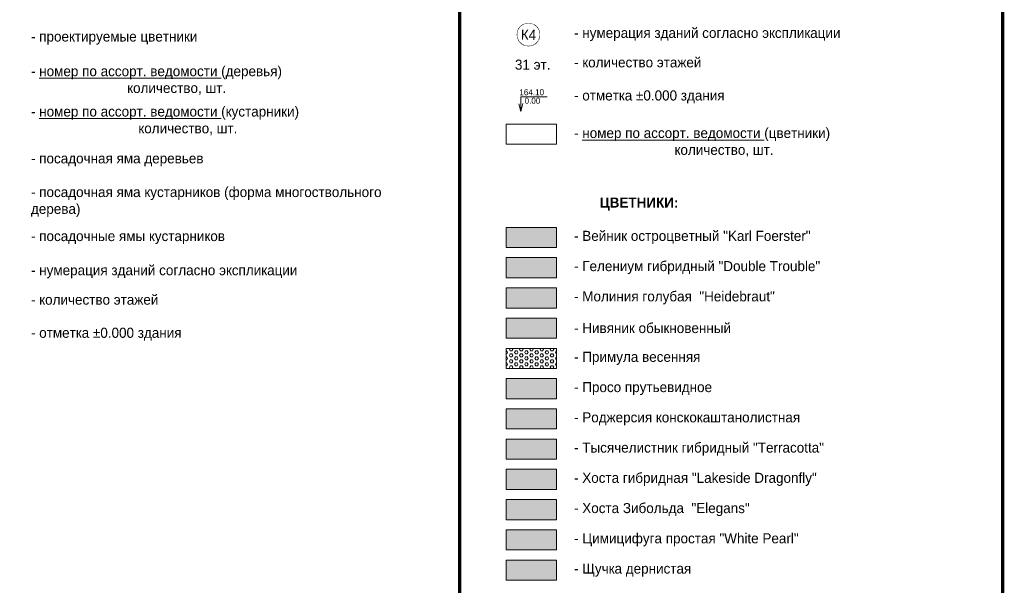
# Model space of a CAD drawing. Header units: metres. Extents: x 4385 to 11928, y 17253 to 36963.
# Tile 247 of 256: x 7784 to 7930, y 18672 to 18756. Entities that reach past the tile are written whole.
import ezdxf
from ezdxf.enums import TextEntityAlignment as Align

# ---------------------------------------------------------------- set-up
doc = ezdxf.new("R2010")
doc.units = ezdxf.units.M
doc.layers.add('ОЗЕЛ_Ботаническая_Р$0$ГП_рамка', color=7, linetype='Continuous', lineweight=15, true_color=0x000000)
doc.layers.add('ОЗЕЛ_Ботаническая_Р$0$ГП_текст_здан_номера_500', color=7, linetype='Continuous', lineweight=5, true_color=0x000000)
doc.layers.add('ОЗЕЛ_Ботаническая_Р$0$Озел_цветники', color=7, linetype='Continuous', lineweight=0)
doc.styles.add('ОЗЕЛ_Ботаническая_Р$0$GENERATED_STYLE_1', font='GOTHIC.TTF')

# ---------------------------------------------------------------- blocks, each defined once
blk = doc.blocks.new('ОЗЕЛ_Ботаническая_Р$0$П(2018)-170801_Пятницкое_ГП(к)$0$Индекс_номер дома')
at = {"layer": 'ОЗЕЛ_Ботаническая_Р$0$ГП_текст_здан_номера_500'}
blk.add_lwpolyline([(2.15, -4.46), (2.55, -4.25), (2.92, -4), (3.27, -3.72), (3.6, -3.41), (3.89, -3.07), (4.16, -2.71), (4.39, -2.32), (4.58, -1.92), (4.74, -1.5), (4.86, -1.06), (4.94, -0.62), (4.98, -0.17), (4.98, 0.28), (4.94, 0.72), (4.86, 1.16), (4.74, 1.6), (4.58, 2.02), (4.39, 2.42), (4.16, 2.81), (3.89, 3.17), (3.6, 3.51), (3.27, 3.82), (2.92, 4.1), (2.55, 4.35), (2.15, 4.56), (1.74, 4.74), (1.31, 4.88), (0.87, 4.98), (0.43, 5.04), (-0.02, 5.06), (-0.47, 5.04), (-0.92, 4.98), (-1.35, 4.88), (-1.78, 4.74), (-2.19, 4.56), (-2.59, 4.35), (-2.96, 4.1), (-3.32, 3.82), (-3.64, 3.51), (-3.94, 3.17), (-4.2, 2.81), (-4.43, 2.42), (-4.63, 2.02), (-4.78, 1.6), (-4.9, 1.16), (-4.98, 0.72), (-5.02, 0.28), (-5.02, -0.17), (-4.98, -0.62), (-4.9, -1.06), (-4.78, -1.5), (-4.63, -1.92), (-4.43, -2.32), (-4.2, -2.71), (-3.94, -3.07), (-3.64, -3.41), (-3.32, -3.72), (-2.96, -4), (-2.59, -4.25), (-2.19, -4.46), (-1.78, -4.64), (-1.35, -4.78), (-0.92, -4.88), (-0.47, -4.94), (-0.02, -4.96), (-0.02, -4.96), (0.43, -4.94), (0.87, -4.88), (1.31, -4.78), (1.74, -4.64)], close=True, dxfattribs=at)
at = {"layer": 'ОЗЕЛ_Ботаническая_Р$0$ГП_текст_здан_номера_500', "style": 'ОЗЕЛ_Ботаническая_Р$0$GENERATED_STYLE_1'}
blk.add_attdef('№ДОМА', text='', height=4, dxfattribs=at).set_placement((-0.02, -0.01), align=Align.MIDDLE_CENTER)
blk.add_wipeout([(2.15, -4.46), (2.55, -4.25), (2.92, -4), (3.27, -3.72), (3.6, -3.41), (3.89, -3.07), (4.16, -2.71), (4.39, -2.32), (4.58, -1.92), (4.74, -1.5), (4.86, -1.06), (4.94, -0.62), (4.98, -0.17), (4.98, 0.28), (4.94, 0.72), (4.86, 1.16), (4.74, 1.6), (4.58, 2.02), (4.39, 2.42), (4.16, 2.81), (3.89, 3.17), (3.6, 3.51), (3.27, 3.82), (2.92, 4.1), (2.55, 4.35), (2.15, 4.56), (1.74, 4.74), (1.31, 4.88), (0.87, 4.98), (0.43, 5.04), (-0.02, 5.06), (-0.47, 5.04), (-0.92, 4.98), (-1.35, 4.88), (-1.78, 4.74), (-2.19, 4.56), (-2.59, 4.35), (-2.96, 4.1), (-3.32, 3.82), (-3.64, 3.51), (-3.94, 3.17), (-4.2, 2.81), (-4.43, 2.42), (-4.63, 2.02), (-4.78, 1.6), (-4.9, 1.16), (-4.98, 0.72), (-5.02, 0.28), (-5.02, -0.17), (-4.98, -0.62), (-4.9, -1.06), (-4.78, -1.5), (-4.63, -1.92), (-4.43, -2.32), (-4.2, -2.71), (-3.94, -3.07), (-3.64, -3.41), (-3.32, -3.72), (-2.96, -4), (-2.59, -4.25), (-2.19, -4.46), (-1.78, -4.64), (-1.35, -4.78), (-0.92, -4.88), (-0.47, -4.94), (-0.02, -4.96), (-0.02, -4.96), (0.43, -4.94), (0.87, -4.88), (1.31, -4.78), (1.74, -4.64)]).dxf.layer = 'ОЗЕЛ_Ботаническая_Р$0$ГП_текст_здан_номера_500'
blk = doc.blocks.new('ОЗЕЛ_Ботаническая_Р')
at = {"layer": 'ОЗЕЛ_Ботаническая_Р$0$Озел_цветники', "true_color": 0xd4ce8c}
h = blk.add_hatch(color=53, dxfattribs=at)
h.dxf.hatch_style = 1
h.paths.add_polyline_path([(7856.02, 18724.95), (7863.52, 18724.95), (7863.52, 18721.95), (7856.02, 18721.95)])
at = {"layer": 'ОЗЕЛ_Ботаническая_Р$0$Озел_цветники', "true_color": 0xf8d731}
h = blk.add_hatch(color=40, dxfattribs=at)
h.dxf.hatch_style = 1
h.paths.add_polyline_path([(7856.02, 18720.45), (7863.52, 18720.45), (7863.52, 18717.45), (7856.02, 18717.45)])
at = {"layer": 'ОЗЕЛ_Ботаническая_Р$0$Озел_цветники', "true_color": 0x7ca500}
h = blk.add_hatch(color=64, dxfattribs=at)
h.dxf.hatch_style = 1
h.paths.add_polyline_path([(7856.02, 18715.95), (7863.52, 18715.95), (7863.52, 18712.95), (7856.02, 18712.95)])
at = {"layer": 'ОЗЕЛ_Ботаническая_Р$0$Озел_цветники', "true_color": 0xe6debc}
h = blk.add_hatch(color=254, dxfattribs=at)
h.dxf.hatch_style = 1
h.paths.add_polyline_path([(7856.02, 18711.45), (7863.52, 18711.45), (7863.52, 18708.45), (7856.02, 18708.45)])
at = {"layer": 'ОЗЕЛ_Ботаническая_Р$0$Озел_цветники', "true_color": 0x000000}
h = blk.add_hatch(dxfattribs=at)
h.set_pattern_fill('HEX', color=18, scale=0.08)
h.set_pattern_definition([(0, (85.7325, 2.03086), (0, 0.439940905), [0.254, -0.508]), (120, (85.7325, 2.03086), (-0.381, -0.219970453), [0.254, -0.508]), (60, (85.9865, 2.03086), (-0.381, 0.219970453), [0.254, -0.508])])
h.paths.add_polyline_path([(7856.02, 18706.95), (7863.52, 18706.95), (7863.52, 18703.95), (7856.02, 18703.95)])
at = {"layer": 'ОЗЕЛ_Ботаническая_Р$0$Озел_цветники', "true_color": 0x9e993d}
h = blk.add_hatch(color=55, dxfattribs=at)
h.dxf.hatch_style = 1
h.paths.add_polyline_path([(7856.02, 18702.45), (7863.52, 18702.45), (7863.52, 18699.45), (7856.02, 18699.45)])
at = {"layer": 'ОЗЕЛ_Ботаническая_Р$0$Озел_цветники', "true_color": 0xffcf9e}
h = blk.add_hatch(color=31, dxfattribs=at)
h.dxf.hatch_style = 1
h.paths.add_polyline_path([(7856.02, 18697.95), (7863.52, 18697.95), (7863.52, 18694.95), (7856.02, 18694.95)])
at = {"layer": 'ОЗЕЛ_Ботаническая_Р$0$Озел_цветники'}
h = blk.add_hatch(color=40, dxfattribs=at)
h.dxf.hatch_style = 1
h.paths.add_polyline_path([(7856.02, 18693.45), (7863.52, 18693.45), (7863.52, 18690.45), (7856.02, 18690.45)])
at = {"layer": 'ОЗЕЛ_Ботаническая_Р$0$Озел_цветники', "true_color": 0xa4db00}
h = blk.add_hatch(color=62, dxfattribs=at)
h.dxf.hatch_style = 1
h.paths.add_polyline_path([(7856.02, 18688.95), (7863.52, 18688.95), (7863.52, 18685.95), (7856.02, 18685.95)])
at = {"layer": 'ОЗЕЛ_Ботаническая_Р$0$Озел_цветники'}
h = blk.add_hatch(color=133, dxfattribs=at)
h.dxf.hatch_style = 1
h.paths.add_polyline_path([(7856.02, 18684.45), (7863.52, 18684.45), (7863.52, 18681.45), (7856.02, 18681.45)])
at = {"layer": 'ОЗЕЛ_Ботаническая_Р$0$Озел_цветники', "true_color": 0x9898cc}
h = blk.add_hatch(color=253, dxfattribs=at)
h.dxf.hatch_style = 1
h.paths.add_polyline_path([(7856.02, 18679.95), (7863.52, 18679.95), (7863.52, 18676.95), (7856.02, 18676.95)])
at = {"layer": 'ОЗЕЛ_Ботаническая_Р$0$Озел_цветники', "true_color": 0xab8854}
h = blk.add_hatch(color=45, dxfattribs=at)
h.dxf.hatch_style = 1
h.paths.add_polyline_path([(7856.02, 18675.45), (7863.52, 18675.45), (7863.52, 18672.45), (7856.02, 18672.45)])
at = {"layer": 'ОЗЕЛ_Ботаническая_Р$0$ГП_рамка', "ltscale": 100}
for p, q in [((7858.19, 18744.38), (7862.1, 18744.38)), ((7858.19, 18744.38), (7858.19, 18742.19)), ((7858.19, 18742.19), (7857.91, 18743.34)), ((7858.19, 18742.19), (7858.48, 18743.37))]:
    blk.add_line(p, q, dxfattribs=at)
at = {"layer": 'ОЗЕЛ_Ботаническая_Р$0$ГП_рамка', "color": 5, "const_width": 0.5}
for points in [[(7768.21, 18832.99), (7849.07, 18832.99), (7849.07, 18507.28), (7768.21, 18507.28)], [(7849.07, 18832.99), (7929.93, 18832.99), (7929.93, 18507.28), (7849.07, 18507.28)]]:
    blk.add_lwpolyline(points, close=True, dxfattribs=at)
at = {"layer": 'ОЗЕЛ_Ботаническая_Р$0$ГП_рамка', "color": 7, "true_color": 0xffffff}
blk.add_lwpolyline([(7856.02, 18740.32), (7863.52, 18740.32), (7863.52, 18737.32), (7856.02, 18737.32)], close=True, dxfattribs=at)
at = {"layer": 'ОЗЕЛ_Ботаническая_Р$0$ГП_рамка'}
for points in [[(7856.02, 18724.95), (7863.52, 18724.95), (7863.52, 18721.95), (7856.02, 18721.95)], [(7856.02, 18720.45), (7863.52, 18720.45), (7863.52, 18717.45), (7856.02, 18717.45)], [(7856.02, 18715.95), (7863.52, 18715.95), (7863.52, 18712.95), (7856.02, 18712.95)], [(7856.02, 18711.45), (7863.52, 18711.45), (7863.52, 18708.45), (7856.02, 18708.45)], [(7856.02, 18706.95), (7863.52, 18706.95), (7863.52, 18703.95), (7856.02, 18703.95)], [(7856.02, 18702.45), (7863.52, 18702.45), (7863.52, 18699.45), (7856.02, 18699.45)], [(7856.02, 18697.95), (7863.52, 18697.95), (7863.52, 18694.95), (7856.02, 18694.95)], [(7856.02, 18693.45), (7863.52, 18693.45), (7863.52, 18690.45), (7856.02, 18690.45)], [(7856.02, 18688.95), (7863.52, 18688.95), (7863.52, 18685.95), (7856.02, 18685.95)], [(7856.02, 18684.45), (7863.52, 18684.45), (7863.52, 18681.45), (7856.02, 18681.45)], [(7856.02, 18679.95), (7863.52, 18679.95), (7863.52, 18676.95), (7856.02, 18676.95)], [(7856.02, 18675.45), (7863.52, 18675.45), (7863.52, 18672.45), (7856.02, 18672.45)]]:
    blk.add_lwpolyline(points, close=True, dxfattribs=at)
at = {"layer": 'ОЗЕЛ_Ботаническая_Р$0$ГП_рамка', "char_height": 1.5, "attachment_point": 4, "style": 'ОЗЕЛ_Ботаническая_Р$0$GENERATED_STYLE_1'}
for s, insert, width in [('- нумерация зданий согласно экспликации', (7866.11, 18753.66), 49.52), ('- проектируемые цветники', (7785.25, 18753.12), 44.0942), ('- количество этажей', (7866.11, 18749.49), 52.6855), ('- {\\Lномер по ассорт. ведомости} (деревья)\\P\\pi14.32226;количество, шт.', (7785.25, 18746.8), 44.5266), ('- отметка %%P0.000 здания', (7866.11, 18744.36), 52.6855), ('- {\\Lномер по ассорт. ведомости} (кустарники)\\P\\pi15.98731;количество, шт.', (7785.25, 18740.8), 47.8567), ('- {\\Lномер по ассорт. ведомости} (цветники)\\P\\pi14.96561;количество, шт.', (7866.11, 18737.6), 45.8133), ('- посадочная яма деревьев', (7785.25, 18734.99), 53.9889), ('- посадочная яма кустарников (форма многоствольного дерева)', (7785.25, 18728.73), 53.9889), ('\\pi25.13411;{\\fCentury Gothic|b1|i0|c204|p34;ЦВЕТНИКИ:}', (7844.82, 18728.42), 60.8763), ('- посадочные ямы кустарников', (7785.25, 18723.43), 53.9889), ('- Вейник остроцветный "Karl Foerster"', (7866.11, 18723.46), 53.9889), ('- нумерация зданий согласно экспликации', (7785.25, 18718.35), 49.52), ('- Гелениум гибридный "Double Trouble"', (7866.11, 18718.96), 53.9889), ('- количество этажей', (7785.25, 18714.18), 52.6855), ('- Молиния голубая  "Heidebraut"', (7866.11, 18714.46), 53.9889), ('- отметка %%P0.000 здания', (7785.25, 18709.05), 52.6855), ('- Нивяник обыкновенный', (7866.11, 18709.96), 53.9889), ('- Примула весенняя', (7866.11, 18705.46), 53.9889), ('- Просо прутьевидное', (7866.11, 18700.96), 53.9889), ('- Роджерсия конскокаштанолистная', (7866.11, 18696.46), 60.2187), ('- Тысячелистник гибридный "Terracotta"', (7866.11, 18691.96), 53.9889), ('- Хоста гибридная "Lakeside Dragonfly"', (7866.11, 18687.46), 53.9889), ('- Хоста Зибольда  "Elegans"', (7866.11, 18682.96), 53.9889), ('- Цимицифуга простая "White Pearl"', (7866.11, 18678.46), 53.9889), ('- Щучка дернистая', (7866.11, 18673.96), 53.9889)]:
    blk.add_mtext(s, dxfattribs=dict(at, insert=insert, width=width))
at = {"layer": 'ОЗЕЛ_Ботаническая_Р$0$ГП_текст_здан_номера_500', "linetype": 'Continuous', "style": 'ОЗЕЛ_Ботаническая_Р$0$GENERATED_STYLE_1'}
for s, p in [('164.10', (7857.97, 18744.6)), ('0.00', (7858.75, 18743.34))]:
    blk.add_text(s, height=0.9, dxfattribs=at).set_placement(p)
at = {"layer": 'ОЗЕЛ_Ботаническая_Р$0$ГП_текст_здан_номера_500', "linetype": 'Continuous', "insert": (7856.26, 18749.15), "char_height": 1.5, "width": 7.5001, "attachment_point": 4, "style": 'ОЗЕЛ_Ботаническая_Р$0$GENERATED_STYLE_1'}
blk.add_mtext('\\pi1.04932;31 эт.', dxfattribs=at)
at = {"layer": 'ОЗЕЛ_Ботаническая_Р$0$ГП_текст_здан_номера_500', "linetype": 'Continuous'}
ref = blk.add_blockref('ОЗЕЛ_Ботаническая_Р$0$П(2018)-170801_Пятницкое_ГП(к)$0$Индекс_номер дома', (7859.33, 18753.61), dxfattribs=dict(at, xscale=0.3333333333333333, yscale=0.3333333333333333, zscale=0.3333333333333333))
ref.add_attrib('№ДОМА', 'К4', dxfattribs={"height": 1.5, "rotation": 359.5, "style": 'ОЗЕЛ_Ботаническая_Р$0$GENERATED_STYLE_1'}).set_placement((7859.33, 18753.6), align=Align.MIDDLE_CENTER)

msp = doc.modelspace()

# ---------------------------------------------------------------- block references
msp.add_blockref('ОЗЕЛ_Ботаническая_Р', (0, 0))

doc.saveas('drawing.dxf')
